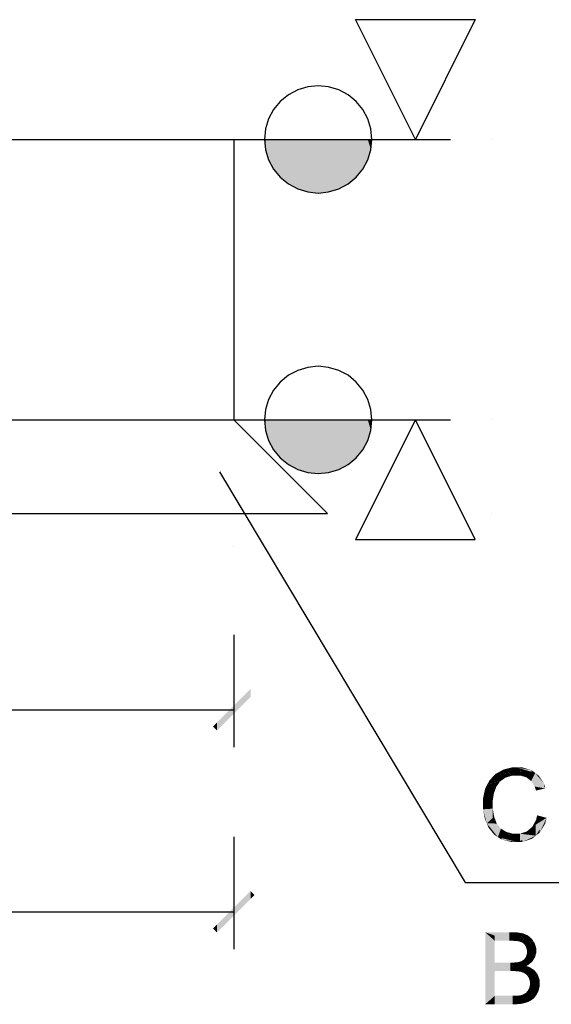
# Model space of a CAD drawing. Extents: x 64462 to 126444, y -56085 to -716.
# Tile 50 of 90: x 93979 to 94547, y -8852 to -7799. Entities that reach past the tile are written whole.
import ezdxf

# ---------------------------------------------------------------- set-up
doc = ezdxf.new("R2010")
doc.units = 0
doc.header["$LTSCALE"] = 11.25

# ---------------------------------------------------------------- blocks, each defined once
blk = doc.blocks.new('DwgObject-55396215-3381')
at = {"linetype": 'Continuous'}
for points in [[(49448.9, 19494.7), (49447.8, 19505.9), (49448.9, 19505.9)], [(49448.9, 19494.7), (49447.8, 19505.9), (49448.9, 19505.9)], [(49452.1, 19483.9), (49448.9, 19505.9), (49452.1, 19505.9)], [(49448.9, 19494.7), (49448.9, 19505.9), (49452.1, 19483.9)], [(49452.1, 19483.9), (49448.9, 19505.9), (49452.1, 19505.9)], [(49448.9, 19494.7), (49448.9, 19505.9), (49452.1, 19483.9)], [(49457.4, 19474), (49452.1, 19505.9), (49457.4, 19505.9)], [(49452.1, 19483.9), (49452.1, 19505.9), (49457.4, 19474)], [(49457.4, 19474), (49452.1, 19505.9), (49457.4, 19505.9)], [(49452.1, 19483.9), (49452.1, 19505.9), (49457.4, 19474)], [(49464.6, 19465.3), (49457.4, 19505.9), (49464.6, 19505.9)], [(49457.4, 19474), (49457.4, 19505.9), (49464.6, 19465.3)], [(49464.6, 19465.3), (49457.4, 19505.9), (49464.6, 19505.9)], [(49457.4, 19474), (49457.4, 19505.9), (49464.6, 19465.3)], [(49473.3, 19458.2), (49464.6, 19505.9), (49473.3, 19505.9)], [(49464.6, 19465.3), (49464.6, 19505.9), (49473.3, 19458.2)], [(49473.3, 19458.2), (49464.6, 19505.9), (49473.3, 19505.9)], [(49464.6, 19465.3), (49464.6, 19505.9), (49473.3, 19458.2)], [(49483.2, 19452.9), (49473.3, 19505.9), (49483.2, 19505.9)], [(49473.3, 19458.2), (49473.3, 19505.9), (49483.2, 19452.9)], [(49483.2, 19452.9), (49473.3, 19505.9), (49483.2, 19505.9)], [(49473.3, 19458.2), (49473.3, 19505.9), (49483.2, 19452.9)], [(49493.9, 19449.6), (49483.2, 19505.9), (49493.9, 19505.9)], [(49483.2, 19452.9), (49483.2, 19505.9), (49493.9, 19449.6)], [(49493.9, 19449.6), (49483.2, 19505.9), (49493.9, 19505.9)], [(49483.2, 19452.9), (49483.2, 19505.9), (49493.9, 19449.6)], [(49505.1, 19448.5), (49493.9, 19505.9), (49505.1, 19505.9)], [(49493.9, 19449.6), (49493.9, 19505.9), (49505.1, 19448.5)], [(49505.1, 19448.5), (49493.9, 19505.9), (49505.1, 19505.9)], [(49493.9, 19449.6), (49493.9, 19505.9), (49505.1, 19448.5)], [(49516.3, 19449.6), (49505.1, 19505.9), (49516.3, 19505.9)], [(49505.1, 19448.5), (49505.1, 19505.9), (49516.3, 19449.6)], [(49516.3, 19449.6), (49505.1, 19505.9), (49516.3, 19505.9)], [(49505.1, 19448.5), (49505.1, 19505.9), (49516.3, 19449.6)], [(49527.1, 19452.9), (49516.3, 19505.9), (49527.1, 19505.9)], [(49516.3, 19449.6), (49516.3, 19505.9), (49527.1, 19452.9)], [(49527.1, 19452.9), (49516.3, 19505.9), (49527.1, 19505.9)], [(49516.3, 19449.6), (49516.3, 19505.9), (49527.1, 19452.9)], [(49537, 19458.2), (49527.1, 19505.9), (49537, 19505.9)], [(49527.1, 19452.9), (49527.1, 19505.9), (49537, 19458.2)], [(49537, 19458.2), (49527.1, 19505.9), (49537, 19505.9)], [(49527.1, 19452.9), (49527.1, 19505.9), (49537, 19458.2)], [(49545.7, 19465.3), (49537, 19505.9), (49545.7, 19505.9)], [(49537, 19458.2), (49537, 19505.9), (49545.7, 19465.3)], [(49545.7, 19465.3), (49537, 19505.9), (49545.7, 19505.9)], [(49537, 19458.2), (49537, 19505.9), (49545.7, 19465.3)], [(49552.8, 19474), (49545.7, 19505.9), (49552.8, 19505.9)], [(49545.7, 19465.3), (49545.7, 19505.9), (49552.8, 19474)], [(49552.8, 19474), (49545.7, 19505.9), (49552.8, 19505.9)], [(49545.7, 19465.3), (49545.7, 19505.9), (49552.8, 19474)], [(49558.1, 19483.9), (49552.8, 19505.9), (49558.1, 19505.9)], [(49552.8, 19474), (49552.8, 19505.9), (49558.1, 19483.9)], [(49558.1, 19483.9), (49552.8, 19505.9), (49558.1, 19505.9)], [(49552.8, 19474), (49552.8, 19505.9), (49558.1, 19483.9)], [(49561.4, 19494.7), (49558.1, 19505.9), (49561.4, 19505.9)], [(49558.1, 19483.9), (49558.1, 19505.9), (49561.4, 19494.7)], [(49561.4, 19494.7), (49558.1, 19505.9), (49561.4, 19505.9)], [(49558.1, 19483.9), (49558.1, 19505.9), (49561.4, 19494.7)], [(49561.4, 19494.7), (49561.4, 19505.9), (49562.5, 19505.9)], [(49561.4, 19494.7), (49561.4, 19505.9), (49562.5, 19505.9)], [(49448.9, 19194.7), (49447.8, 19205.9), (49448.9, 19205.9)], [(49448.9, 19194.7), (49447.8, 19205.9), (49448.9, 19205.9)], [(49452.1, 19183.9), (49448.9, 19205.9), (49452.1, 19205.9)], [(49448.9, 19194.7), (49448.9, 19205.9), (49452.1, 19183.9)], [(49452.1, 19183.9), (49448.9, 19205.9), (49452.1, 19205.9)], [(49448.9, 19194.7), (49448.9, 19205.9), (49452.1, 19183.9)], [(49457.4, 19174), (49452.1, 19205.9), (49457.4, 19205.9)], [(49452.1, 19183.9), (49452.1, 19205.9), (49457.4, 19174)], [(49457.4, 19174), (49452.1, 19205.9), (49457.4, 19205.9)], [(49452.1, 19183.9), (49452.1, 19205.9), (49457.4, 19174)], [(49464.6, 19165.3), (49457.4, 19205.9), (49464.6, 19205.9)], [(49457.4, 19174), (49457.4, 19205.9), (49464.6, 19165.3)], [(49464.6, 19165.3), (49457.4, 19205.9), (49464.6, 19205.9)], [(49457.4, 19174), (49457.4, 19205.9), (49464.6, 19165.3)], [(49473.3, 19158.2), (49464.6, 19205.9), (49473.3, 19205.9)], [(49464.6, 19165.3), (49464.6, 19205.9), (49473.3, 19158.2)], [(49473.3, 19158.2), (49464.6, 19205.9), (49473.3, 19205.9)], [(49464.6, 19165.3), (49464.6, 19205.9), (49473.3, 19158.2)], [(49483.2, 19152.9), (49473.3, 19205.9), (49483.2, 19205.9)], [(49473.3, 19158.2), (49473.3, 19205.9), (49483.2, 19152.9)], [(49483.2, 19152.9), (49473.3, 19205.9), (49483.2, 19205.9)], [(49473.3, 19158.2), (49473.3, 19205.9), (49483.2, 19152.9)], [(49493.9, 19149.6), (49483.2, 19205.9), (49493.9, 19205.9)], [(49483.2, 19152.9), (49483.2, 19205.9), (49493.9, 19149.6)], [(49493.9, 19149.6), (49483.2, 19205.9), (49493.9, 19205.9)], [(49483.2, 19152.9), (49483.2, 19205.9), (49493.9, 19149.6)], [(49505.1, 19148.5), (49493.9, 19205.9), (49505.1, 19205.9)], [(49493.9, 19149.6), (49493.9, 19205.9), (49505.1, 19148.5)], [(49505.1, 19148.5), (49493.9, 19205.9), (49505.1, 19205.9)], [(49493.9, 19149.6), (49493.9, 19205.9), (49505.1, 19148.5)], [(49516.3, 19149.6), (49505.1, 19205.9), (49516.3, 19205.9)], [(49505.1, 19148.5), (49505.1, 19205.9), (49516.3, 19149.6)], [(49516.3, 19149.6), (49505.1, 19205.9), (49516.3, 19205.9)], [(49505.1, 19148.5), (49505.1, 19205.9), (49516.3, 19149.6)], [(49527.1, 19152.9), (49516.3, 19205.9), (49527.1, 19205.9)], [(49516.3, 19149.6), (49516.3, 19205.9), (49527.1, 19152.9)], [(49527.1, 19152.9), (49516.3, 19205.9), (49527.1, 19205.9)], [(49516.3, 19149.6), (49516.3, 19205.9), (49527.1, 19152.9)], [(49537, 19158.2), (49527.1, 19205.9), (49537, 19205.9)], [(49527.1, 19152.9), (49527.1, 19205.9), (49537, 19158.2)], [(49537, 19158.2), (49527.1, 19205.9), (49537, 19205.9)], [(49527.1, 19152.9), (49527.1, 19205.9), (49537, 19158.2)], [(49545.7, 19165.3), (49537, 19205.9), (49545.7, 19205.9)], [(49537, 19158.2), (49537, 19205.9), (49545.7, 19165.3)], [(49545.7, 19165.3), (49537, 19205.9), (49545.7, 19205.9)], [(49537, 19158.2), (49537, 19205.9), (49545.7, 19165.3)], [(49552.8, 19174), (49545.7, 19205.9), (49552.8, 19205.9)], [(49545.7, 19165.3), (49545.7, 19205.9), (49552.8, 19174)], [(49552.8, 19174), (49545.7, 19205.9), (49552.8, 19205.9)], [(49545.7, 19165.3), (49545.7, 19205.9), (49552.8, 19174)], [(49558.1, 19183.9), (49552.8, 19205.9), (49558.1, 19205.9)], [(49552.8, 19174), (49552.8, 19205.9), (49558.1, 19183.9)], [(49558.1, 19183.9), (49552.8, 19205.9), (49558.1, 19205.9)], [(49552.8, 19174), (49552.8, 19205.9), (49558.1, 19183.9)], [(49561.4, 19194.7), (49558.1, 19205.9), (49561.4, 19205.9)], [(49558.1, 19183.9), (49558.1, 19205.9), (49561.4, 19194.7)], [(49561.4, 19194.7), (49558.1, 19205.9), (49561.4, 19205.9)], [(49558.1, 19183.9), (49558.1, 19205.9), (49561.4, 19194.7)], [(49561.4, 19194.7), (49561.4, 19205.9), (49562.5, 19205.9)], [(49561.4, 19194.7), (49561.4, 19205.9), (49562.5, 19205.9)], [(49432.8, 18909.6), (49397, 18873.9), (49432.8, 18918.1)], [(49397, 18873.9), (49397, 18882.3), (49432.8, 18918.1)], [(49397, 18873.9), (49392.8, 18878.1), (49397, 18882.3)], [(49694.6, 18819.8), (49688.1, 18820.5), (49694.6, 18827.3)], [(49698.8, 18820.2), (49694.6, 18827.3), (49698.8, 18829.6)], [(49694.6, 18819.8), (49694.6, 18827.3), (49699.4, 18819.2)], [(49703.1, 18828.4), (49698.8, 18829.6), (49703.1, 18832)], [(49702.4, 18821.3), (49698.8, 18829.6), (49702.4, 18826.3)], [(49699.4, 18819.2), (49698.8, 18829.6), (49699.4, 18828.2)], [(49698.8, 18820.2), (49698.8, 18829.6), (49699.4, 18819.2)], [(49705.4, 18823.5), (49698.8, 18829.6), (49705.4, 18827.7)], [(49699.4, 18819.2), (49699.4, 18828.2), (49702.4, 18821.3)], [(49702.4, 18821.3), (49702.4, 18826.3), (49705.4, 18823.5)], [(49712.4, 18825.9), (49703.1, 18832), (49712.4, 18834.3)], [(49703.1, 18828.4), (49703.1, 18832), (49712.8, 18825.6)], [(49705.4, 18823.5), (49705.4, 18827.7), (49712.8, 18825.6)], [(49712.8, 18825.6), (49712.4, 18834.3), (49712.8, 18834.3)], [(49712.4, 18825.9), (49712.4, 18834.3), (49712.8, 18825.6)], [(49712.8, 18825.6), (49712.8, 18834.3), (49717.5, 18834.3)], [(49717.3, 18825.6), (49712.8, 18825.6), (49717.3, 18833.9)], [(49717.3, 18825.6), (49717.3, 18833.9), (49717.5, 18834.3)], [(49717.5, 18825.6), (49717.3, 18825.6), (49717.5, 18834.3)], [(49721.1, 18825.6), (49717.5, 18834.3), (49721.1, 18830.4)], [(49727.5, 18823.7), (49717.5, 18834.3), (49727.5, 18831.2)], [(49732.9, 18829.6), (49717.5, 18834.3), (49732.9, 18831.3)], [(49723.2, 18833.2), (49717.5, 18834.3), (49723.2, 18834.3)], [(49717.5, 18825.6), (49717.5, 18834.3), (49721.1, 18825.6)], [(49721.1, 18825.6), (49721.1, 18830.4), (49727.5, 18823.7)], [(49723.2, 18833.2), (49723.2, 18834.3), (49732.9, 18831.3)], [(49727.5, 18823.7), (49727.5, 18831.2), (49736.9, 18828.4)], [(49730.1, 18821.7), (49730.1, 18825), (49736.9, 18828.4)], [(49732.6, 18819.8), (49732.6, 18824.2), (49736.9, 18828.4)], [(49736.5, 18813.7), (49732.6, 18819.8), (49736.5, 18827.6)], [(49732.9, 18829.6), (49732.9, 18831.3), (49736.9, 18828.4)], [(49736.5, 18813.7), (49736.5, 18827.6), (49736.9, 18828.4)], [(49736.9, 18813.6), (49736.5, 18813.7), (49736.9, 18828.4)], [(49736.9, 18813.6), (49736.9, 18828.4), (49747.8, 18811.9)], [(49746.3, 18814.2), (49736.9, 18828.4), (49746.3, 18817.2)], [(49740.8, 18823.7), (49736.9, 18828.4), (49740.8, 18825.5)], [(49685.8, 18811.2), (49683.5, 18811.6), (49685.8, 18816)], [(49688.1, 18816.6), (49685.8, 18816), (49688.1, 18820.5)], [(49695.3, 18813.5), (49685.8, 18816), (49695.3, 18818.2)], [(49694.1, 18809.9), (49685.8, 18816), (49694.1, 18813.8)], [(49685.8, 18811.2), (49685.8, 18816), (49694.1, 18809.9)], [(49688.1, 18816.6), (49688.1, 18820.5), (49699.4, 18819.2)], [(49695.3, 18813.5), (49695.3, 18818.2), (49699.4, 18819.2)], [(49730.1, 18821.7), (49727.5, 18823.7), (49730.1, 18825)], [(49732.6, 18819.8), (49730.1, 18821.7), (49732.6, 18824.2)], [(49740.8, 18823.7), (49740.8, 18825.5), (49746.3, 18817.2)], [(49746.3, 18814.2), (49746.3, 18817.2), (49747.8, 18811.9)], [(49683.5, 18802.1), (49681.2, 18801.1), (49683.5, 18811.6)], [(49691.6, 18798.9), (49681.2, 18801.1), (49691.6, 18805.8)], [(49692.8, 18806.3), (49683.5, 18811.6), (49692.8, 18810.1)], [(49683.5, 18802.1), (49683.5, 18811.6), (49692.8, 18806.3)], [(49691.6, 18798.9), (49691.6, 18805.8), (49692.8, 18806.3)], [(49692.8, 18806.3), (49692.8, 18810.1), (49694.1, 18809.9)], [(49694.1, 18809.9), (49694.1, 18813.8), (49695.3, 18813.5)], [(49737.8, 18809.5), (49736.5, 18813.7), (49737.8, 18813.5)], [(49737.8, 18809.5), (49737.8, 18813.5), (49747.8, 18811.9)], [(49681.2, 18795.1), (49681.2, 18801.1), (49691.6, 18798.9)], [(49691.6, 18795.1), (49681.2, 18795.1), (49691.6, 18798.9)], [(49691.6, 18790.2), (49681.2, 18789.5), (49691.6, 18795.1)], [(49681.2, 18789.5), (49681.2, 18795.1), (49691.6, 18795.1)], [(49685.2, 18774.4), (49681.2, 18789.5), (49685.2, 18789.8)], [(49683.2, 18779.2), (49681.2, 18789.5), (49683.2, 18782)], [(49691.6, 18780.3), (49685.2, 18774.4), (49691.6, 18790.2)], [(49685.2, 18774.4), (49685.2, 18789.8), (49691.6, 18790.2)], [(49691.6, 18780.3), (49691.6, 18790.2), (49693.1, 18781.6)], [(49683.2, 18779.2), (49683.2, 18782), (49685.2, 18774.4)], [(49693.1, 18777.4), (49685.2, 18774.4), (49693.1, 18781.6)], [(49694.5, 18774.3), (49685.2, 18774.4), (49694.5, 18777.9)], [(49695.9, 18761.2), (49685.2, 18774.4), (49695.9, 18774.3)], [(49687.3, 18769.6), (49685.2, 18774.4), (49687.3, 18771.9)], [(49693.1, 18777.4), (49693.1, 18781.6), (49694.5, 18777.9)], [(49694.5, 18774.3), (49694.5, 18777.9), (49695.9, 18774.3)], [(49697.1, 18759.7), (49695.9, 18774.3), (49697.1, 18772.9)], [(49695.9, 18761.2), (49695.9, 18774.3), (49697.1, 18759.7)], [(49737.9, 18773.3), (49733.9, 18770.8), (49737.9, 18778.1)], [(49737.6, 18761.3), (49733.9, 18770.8), (49737.6, 18773.1)], [(49737.6, 18761.3), (49737.6, 18773.1), (49749.2, 18780.4)], [(49739, 18778.3), (49737.9, 18778.1), (49739, 18783)], [(49737.9, 18773.3), (49737.9, 18778.1), (49749.2, 18780.4)], [(49739, 18778.3), (49739, 18783), (49749.2, 18780.4)], [(49741.8, 18764.5), (49741.8, 18768.2), (49749.2, 18780.4)], [(49747.6, 18774.1), (49741.8, 18764.5), (49747.6, 18776.9)], [(49747.6, 18774.1), (49747.6, 18776.9), (49749.2, 18780.4)], [(49687.3, 18769.6), (49687.3, 18771.9), (49697.1, 18759.7)], [(49693.2, 18762.3), (49687.3, 18769.6), (49693.2, 18763.6)], [(49693.2, 18762.3), (49693.2, 18763.6), (49697.1, 18759.7)], [(49697.1, 18759.7), (49697.1, 18772.9), (49700.4, 18768.8)], [(49700.4, 18763.5), (49697.1, 18759.7), (49700.4, 18768.8)], [(49703.4, 18763.4), (49697.1, 18759.7), (49703.4, 18767)], [(49706.4, 18757.4), (49697.1, 18759.7), (49706.4, 18765.2)], [(49700.4, 18763.5), (49700.4, 18768.8), (49703.4, 18767)], [(49703.4, 18763.4), (49703.4, 18767), (49706.4, 18765.2)], [(49713, 18758.9), (49706.4, 18765.2), (49713, 18763.4)], [(49706.4, 18757.4), (49706.4, 18765.2), (49717.3, 18754.7)], [(49713, 18758.9), (49713, 18763.4), (49717.3, 18754.7)], [(49716.5, 18756.3), (49713, 18763.4), (49716.5, 18763.4)], [(49717.3, 18754.7), (49716.5, 18763.4), (49717.3, 18763.4)], [(49716.5, 18756.3), (49716.5, 18763.4), (49717.3, 18754.7)], [(49717.3, 18754.7), (49717.3, 18763.4), (49720.7, 18763.4)], [(49720.7, 18755.8), (49717.3, 18754.7), (49720.7, 18763.4)], [(49728, 18762.5), (49720.7, 18763.4), (49728, 18765.8)], [(49720.7, 18755.8), (49720.7, 18763.4), (49737.6, 18761.3)], [(49731, 18764.4), (49728, 18765.8), (49731, 18768.3)], [(49728, 18762.5), (49728, 18765.8), (49737.6, 18761.3)], [(49733.9, 18765.2), (49731, 18768.3), (49733.9, 18770.8)], [(49731, 18764.4), (49731, 18768.3), (49737.6, 18761.3)], [(49733.9, 18765.2), (49733.9, 18770.8), (49737.6, 18761.3)], [(49741.8, 18764.5), (49737.6, 18761.3), (49741.8, 18768.2)], [(49701, 18757.2), (49697.1, 18759.7), (49701, 18758.8)], [(49701, 18757.2), (49701, 18758.8), (49717.3, 18754.7)], [(49711.1, 18754.7), (49701, 18757.2), (49711.1, 18755.6)], [(49711.1, 18754.7), (49711.1, 18755.6), (49717.3, 18754.7)], [(49723.3, 18754.7), (49717.3, 18754.7), (49723.3, 18756.6)], [(49723.3, 18754.7), (49723.3, 18756.6), (49737.6, 18761.3)], [(49733.5, 18758), (49723.3, 18754.7), (49733.5, 18759.3)], [(49733.5, 18758), (49733.5, 18759.3), (49737.6, 18761.3)], [(49432.8, 18693.5), (49397, 18657.8), (49432.8, 18702)], [(49397, 18657.8), (49397, 18666.2), (49432.8, 18702)], [(49432.8, 18693.5), (49432.8, 18702), (49437, 18697.8)], [(49397, 18657.8), (49392.8, 18662), (49397, 18666.2)], [(49693.8, 18648.9), (49683.6, 18658), (49693.8, 18654.4)], [(49709.2, 18648.9), (49683.6, 18658), (49709.2, 18658)], [(49693.8, 18625.6), (49683.6, 18658), (49693.8, 18648.9)], [(49693.8, 18616.5), (49683.6, 18658), (49693.8, 18625.6)], [(49683.6, 18581), (49683.6, 18658), (49693.8, 18616.5)], [(49712.5, 18648.9), (49709.2, 18648.9), (49712.5, 18658)], [(49709.2, 18648.9), (49709.2, 18658), (49712.5, 18658)], [(49712.5, 18648.9), (49712.5, 18658), (49713.4, 18648.9)], [(49716.9, 18651.6), (49712.5, 18658), (49716.9, 18658)], [(49713.4, 18648.9), (49712.5, 18658), (49713.4, 18656.8)], [(49719.2, 18648.4), (49716.9, 18658), (49719.2, 18657.6)], [(49716.9, 18651.6), (49716.9, 18658), (49719.2, 18648.4)], [(49719.2, 18648.4), (49719.2, 18657.6), (49724, 18656.8)], [(49693.8, 18648.9), (49693.8, 18654.4), (49709.2, 18648.9)], [(49713.4, 18648.9), (49713.4, 18656.8), (49719.2, 18648.4)], [(49721, 18647.8), (49719.2, 18648.4), (49721, 18651.4)], [(49721, 18647.8), (49721, 18651.4), (49724, 18656.8)], [(49722.7, 18647.3), (49721, 18647.8), (49722.7, 18652.8)], [(49722.7, 18647.3), (49722.7, 18652.8), (49724, 18656.8)], [(49724, 18650.1), (49722.7, 18647.3), (49724, 18656.8)], [(49725.3, 18645.3), (49722.7, 18647.3), (49725.3, 18652.7)], [(49724, 18650.1), (49724, 18656.8), (49726.7, 18655.6)], [(49726.7, 18648.4), (49725.3, 18645.3), (49726.7, 18655.6)], [(49725.3, 18645.3), (49725.3, 18652.7), (49726.7, 18655.6)], [(49729.4, 18648), (49725.3, 18645.3), (49729.4, 18654.5)], [(49733.5, 18648), (49725.3, 18645.3), (49733.5, 18650.9)], [(49726.2, 18643.8), (49726.2, 18645.6), (49735, 18648.4)], [(49726.7, 18648.4), (49726.7, 18655.6), (49729.4, 18654.5)], [(49727.1, 18642.4), (49727.1, 18644.3), (49735, 18648.4)], [(49728.1, 18639), (49728.1, 18643.1), (49735, 18648.4)], [(49735, 18638.5), (49728.1, 18639), (49735, 18648.4)], [(49729.4, 18648), (49729.4, 18654.5), (49733.5, 18650.9)], [(49733.5, 18648), (49733.5, 18650.9), (49735, 18648.4)], [(49735, 18638.5), (49735, 18648.4), (49738.1, 18638.3)], [(49738.1, 18638.3), (49735, 18648.4), (49738.1, 18640.9)], [(49736.6, 18644.7), (49735, 18648.4), (49736.6, 18646)], [(49726.2, 18643.8), (49725.3, 18645.3), (49726.2, 18645.6)], [(49727.1, 18642.4), (49726.2, 18643.8), (49727.1, 18644.3)], [(49728.1, 18639), (49727.1, 18642.4), (49728.1, 18643.1)], [(49735.4, 18629), (49727.1, 18631.7), (49735.4, 18636.7)], [(49728.1, 18637.1), (49728.1, 18639), (49738.1, 18638.3)], [(49728.1, 18632.3), (49728.1, 18635.1), (49738.1, 18638.3)], [(49728.1, 18635.1), (49728.1, 18637.1), (49738.1, 18638.3)], [(49735.4, 18629), (49735.4, 18636.7), (49738.1, 18638.3)], [(49736.6, 18644.7), (49736.6, 18646), (49738.1, 18640.9)], [(49736.7, 18631.2), (49736.7, 18633.6), (49738.1, 18638.3)], [(49738.1, 18635.8), (49736.7, 18631.2), (49738.1, 18638.3)], [(49693.8, 18616.5), (49693.8, 18625.6), (49711.6, 18616.5)], [(49710.5, 18617.1), (49693.8, 18625.6), (49710.5, 18625.6)], [(49711.6, 18616.5), (49710.5, 18625.6), (49711.6, 18623.5)], [(49713.9, 18619.3), (49710.5, 18625.6), (49713.9, 18625.6)], [(49710.5, 18617.1), (49710.5, 18625.6), (49711.6, 18616.5)], [(49718.7, 18624.3), (49713.9, 18625.6), (49718.7, 18626.1)], [(49715.3, 18616.5), (49713.9, 18625.6), (49715.3, 18625.2)], [(49713.9, 18619.3), (49713.9, 18625.6), (49715.3, 18616.5)], [(49720.2, 18625.7), (49718.7, 18626.1), (49720.2, 18626.5)], [(49727.3, 18621.9), (49718.7, 18626.1), (49727.3, 18624)], [(49718.7, 18624.3), (49718.7, 18626.1), (49727.3, 18621.9)], [(49722.2, 18625.9), (49720.2, 18626.5), (49722.2, 18627.1)], [(49720.2, 18625.7), (49720.2, 18626.5), (49730, 18623.3)], [(49725.1, 18625.7), (49722.2, 18627.1), (49725.1, 18629)], [(49722.2, 18625.9), (49722.2, 18627.1), (49730, 18623.3)], [(49727.1, 18629), (49725.1, 18629), (49727.1, 18631.7)], [(49725.1, 18625.7), (49725.1, 18629), (49730, 18623.3)], [(49730, 18623.3), (49725.1, 18629), (49730, 18627.8)], [(49734.1, 18626.8), (49725.1, 18629), (49734.1, 18629)], [(49728.1, 18632.3), (49727.1, 18631.7), (49728.1, 18635.1)], [(49727.1, 18629), (49727.1, 18631.7), (49735.4, 18629)], [(49730, 18623.3), (49730, 18627.8), (49734.1, 18626.8)], [(49734.1, 18626.8), (49734.1, 18629), (49735.4, 18629)], [(49736.7, 18631.2), (49735.4, 18629), (49736.7, 18633.6)], [(49693.8, 18590.1), (49683.6, 18581), (49693.8, 18616.5)], [(49711.6, 18616.5), (49711.6, 18623.5), (49715.3, 18616.5)], [(49715.3, 18616.5), (49715.3, 18625.2), (49727.3, 18621.9)], [(49721, 18615.9), (49715.3, 18616.5), (49721, 18619.1)], [(49721, 18615.9), (49721, 18619.1), (49727.3, 18621.9)], [(49724.9, 18614.6), (49721, 18615.9), (49724.9, 18619.6)], [(49727.3, 18612.8), (49724.9, 18614.6), (49727.3, 18621.9)], [(49724.9, 18614.6), (49724.9, 18619.6), (49727.3, 18621.9)], [(49727.3, 18621.9), (49727.3, 18624), (49730, 18623.3)], [(49727.3, 18612.8), (49727.3, 18621.9), (49728, 18612.4)], [(49728, 18612.4), (49727.3, 18621.9), (49728, 18621.6)], [(49730.8, 18620.2), (49727.3, 18621.9), (49730.8, 18620.9)], [(49728, 18612.4), (49728, 18621.6), (49736.2, 18617.4)], [(49729.1, 18610.8), (49729.1, 18613.1), (49736.2, 18617.4)], [(49730.2, 18609.2), (49730.2, 18611.8), (49736.2, 18617.4)], [(49736.2, 18613.6), (49730.2, 18609.2), (49736.2, 18617.4)], [(49730.8, 18620.2), (49730.8, 18620.9), (49736.2, 18617.4)], [(49736.2, 18613.6), (49736.2, 18617.4), (49738, 18615)], [(49729.1, 18610.8), (49728, 18612.4), (49729.1, 18613.1)], [(49730.2, 18609.2), (49729.1, 18610.8), (49730.2, 18611.8)], [(49731.3, 18605.5), (49730.2, 18609.2), (49731.3, 18610)], [(49738, 18611), (49731.3, 18605.5), (49738, 18615)], [(49731.3, 18605.5), (49731.3, 18610), (49738, 18615)], [(49739.9, 18606.4), (49731.3, 18605.5), (49739.9, 18612.5)], [(49741.8, 18603.3), (49731.3, 18605.5), (49741.8, 18606.7)], [(49731.3, 18603.3), (49731.3, 18605.5), (49741.8, 18603.3)], [(49738, 18611), (49738, 18615), (49739.9, 18612.5)], [(49739.9, 18606.4), (49739.9, 18612.5), (49741.8, 18606.7)], [(49729, 18591.9), (49727.1, 18593.3), (49729, 18595.4)], [(49730.5, 18595.1), (49729, 18595.4), (49730.5, 18598.2)], [(49729, 18591.9), (49729, 18595.4), (49735.5, 18587.3)], [(49735.5, 18587.3), (49729, 18595.4), (49735.5, 18592.3)], [(49738.3, 18590.9), (49729, 18595.4), (49738.3, 18593.5)], [(49739.5, 18593.2), (49730.5, 18598.2), (49739.5, 18602.3)], [(49731.3, 18598.6), (49730.5, 18598.2), (49731.3, 18601.5)], [(49730.5, 18595.1), (49730.5, 18598.2), (49739.5, 18593.2)], [(49731.3, 18598.6), (49731.3, 18601.5), (49741.8, 18603.3)], [(49731.3, 18601.5), (49731.3, 18603.3), (49741.8, 18603.3)], [(49739.5, 18593.2), (49739.5, 18602.3), (49741.8, 18603.3)], [(49740.6, 18595.6), (49739.5, 18593.2), (49740.6, 18598.3)], [(49740.6, 18595.6), (49740.6, 18598.3), (49741.8, 18603.3)], [(49741.8, 18600.6), (49740.6, 18595.6), (49741.8, 18603.3)], [(49693.8, 18581), (49683.6, 18581), (49693.8, 18590.1)], [(49713, 18581), (49693.8, 18590.1), (49713, 18590.1)], [(49693.8, 18581), (49693.8, 18590.1), (49713, 18581)], [(49715.5, 18583.9), (49713, 18590.1), (49715.5, 18590.1)], [(49713, 18581), (49713, 18581), (49713, 18590.1)], [(49713, 18581), (49713, 18590.1), (49716.7, 18581)], [(49713, 18581), (49713, 18590.1), (49713, 18590.1)], [(49719, 18586.1), (49715.5, 18590.1), (49719, 18590.2)], [(49715.5, 18583.9), (49715.5, 18590.1), (49716.7, 18581)], [(49716.7, 18581), (49715.5, 18590.1), (49716.7, 18588.7)], [(49716.7, 18581), (49716.7, 18588.7), (49722.9, 18581.6)], [(49720, 18588), (49719, 18590.2), (49720, 18590.4)], [(49719, 18586.1), (49719, 18590.2), (49722.9, 18581.6)], [(49721.7, 18587.8), (49720, 18590.4), (49721.7, 18590.7)], [(49720, 18588), (49720, 18590.4), (49722.9, 18581.6)], [(49722.9, 18581.6), (49720, 18590.4), (49722.9, 18586.1)], [(49724.7, 18589.1), (49721.7, 18590.7), (49724.7, 18591.8)], [(49725.4, 18582.3), (49721.7, 18590.7), (49725.4, 18588.7)], [(49721.7, 18587.8), (49721.7, 18590.7), (49725.4, 18582.3)], [(49722.9, 18581.6), (49722.9, 18586.1), (49725.4, 18582.3)], [(49727.1, 18590.3), (49724.7, 18591.8), (49727.1, 18593.3)], [(49724.7, 18589.1), (49724.7, 18591.8), (49732.2, 18584.8)], [(49732.2, 18584.8), (49724.7, 18591.8), (49732.2, 18587.1)], [(49725.4, 18582.3), (49725.4, 18588.7), (49732.2, 18584.8)], [(49733.8, 18586.1), (49727.1, 18593.3), (49733.8, 18588.5)], [(49727.1, 18590.3), (49727.1, 18593.3), (49733.8, 18586.1)], [(49727.9, 18582.9), (49727.9, 18583.2), (49732.2, 18584.8)], [(49732.2, 18584.8), (49732.2, 18587.1), (49733.8, 18586.1)], [(49733.8, 18586.1), (49733.8, 18588.5), (49735.5, 18587.3)], [(49735.5, 18587.3), (49735.5, 18592.3), (49738.3, 18590.9)], [(49738.3, 18590.9), (49738.3, 18593.5), (49739.5, 18593.2)], [(49727.9, 18582.9), (49725.4, 18582.3), (49727.9, 18583.2)]]:
    blk.add_hatch(color=1, dxfattribs=at).paths.add_polyline_path(points)
at = {"color": 1, "linetype": 'Continuous'}
for p, q in [((49545, 19633.9), (49673, 19633.9)), ((49609, 19505.9), (49545, 19633.9)), ((49673, 19633.9), (49609, 19505.9)), ((49505.1, 19563.2), (49493.9, 19562.1)), ((49505.1, 19563.2), (49493.9, 19562.1)), ((49516.3, 19562.1), (49505.1, 19563.2)), ((49516.3, 19562.1), (49505.1, 19563.2)), ((49473.3, 19553.6), (49464.6, 19546.4)), ((49473.3, 19553.6), (49464.6, 19546.4)), ((49483.2, 19558.9), (49473.3, 19553.6)), ((49483.2, 19558.9), (49473.3, 19553.6)), ((49493.9, 19562.1), (49483.2, 19558.9)), ((49493.9, 19562.1), (49483.2, 19558.9)), ((49527.1, 19558.9), (49516.3, 19562.1)), ((49527.1, 19558.9), (49516.3, 19562.1)), ((49537, 19553.6), (49527.1, 19558.9)), ((49537, 19553.6), (49527.1, 19558.9)), ((49545.7, 19546.4), (49537, 19553.6)), ((49545.7, 19546.4), (49537, 19553.6)), ((49464.6, 19546.4), (49457.4, 19537.7)), ((49464.6, 19546.4), (49457.4, 19537.7)), ((49552.8, 19537.7), (49545.7, 19546.4)), ((49552.8, 19537.7), (49545.7, 19546.4)), ((49457.4, 19537.7), (49452.1, 19527.8)), ((49457.4, 19537.7), (49452.1, 19527.8)), ((49558.1, 19527.8), (49552.8, 19537.7)), ((49558.1, 19527.8), (49552.8, 19537.7)), ((49452.1, 19527.8), (49448.9, 19517)), ((49452.1, 19527.8), (49448.9, 19517)), ((49561.4, 19517), (49558.1, 19527.8)), ((49561.4, 19517), (49558.1, 19527.8)), ((49448.9, 19517), (49447.8, 19505.9)), ((49448.9, 19517), (49447.8, 19505.9)), ((49562.5, 19505.9), (49561.4, 19517)), ((49562.5, 19505.9), (49561.4, 19517)), ((48814.9, 19505.9), (49414.9, 19505.9)), ((49358.9, 19505.9), (49646.3, 19505.9)), ((49414.9, 19505.9), (49414.9, 19205.9)), ((49447.8, 19505.9), (49448.9, 19494.7)), ((49447.8, 19505.9), (49448.9, 19494.7)), ((49561.4, 19494.7), (49562.5, 19505.9)), ((49561.4, 19494.7), (49562.5, 19505.9)), ((49689.9, 19505.9), (49689.9, 19505.9)), ((49689.9, 19505.9), (49689.9, 19505.9)), ((49448.9, 19494.7), (49452.1, 19483.9)), ((49448.9, 19494.7), (49452.1, 19483.9)), ((49558.1, 19483.9), (49561.4, 19494.7)), ((49558.1, 19483.9), (49561.4, 19494.7)), ((49452.1, 19483.9), (49457.4, 19474)), ((49452.1, 19483.9), (49457.4, 19474)), ((49552.8, 19474), (49558.1, 19483.9)), ((49552.8, 19474), (49558.1, 19483.9)), ((49457.4, 19474), (49464.6, 19465.3)), ((49457.4, 19474), (49464.6, 19465.3)), ((49545.7, 19465.3), (49552.8, 19474)), ((49545.7, 19465.3), (49552.8, 19474)), ((49464.6, 19465.3), (49473.3, 19458.2)), ((49464.6, 19465.3), (49473.3, 19458.2)), ((49473.3, 19458.2), (49483.2, 19452.9)), ((49473.3, 19458.2), (49483.2, 19452.9)), ((49527.1, 19452.9), (49537, 19458.2)), ((49527.1, 19452.9), (49537, 19458.2)), ((49537, 19458.2), (49545.7, 19465.3)), ((49537, 19458.2), (49545.7, 19465.3)), ((49483.2, 19452.9), (49493.9, 19449.6)), ((49483.2, 19452.9), (49493.9, 19449.6)), ((49493.9, 19449.6), (49505.1, 19448.5)), ((49493.9, 19449.6), (49505.1, 19448.5)), ((49505.1, 19448.5), (49516.3, 19449.6)), ((49505.1, 19448.5), (49516.3, 19449.6)), ((49516.3, 19449.6), (49527.1, 19452.9)), ((49516.3, 19449.6), (49527.1, 19452.9)), ((49483.2, 19258.9), (49473.3, 19253.6)), ((49483.2, 19258.9), (49473.3, 19253.6)), ((49493.9, 19262.1), (49483.2, 19258.9)), ((49493.9, 19262.1), (49483.2, 19258.9)), ((49505.1, 19263.2), (49493.9, 19262.1)), ((49505.1, 19263.2), (49493.9, 19262.1)), ((49516.3, 19262.1), (49505.1, 19263.2)), ((49516.3, 19262.1), (49505.1, 19263.2)), ((49527.1, 19258.9), (49516.3, 19262.1)), ((49527.1, 19258.9), (49516.3, 19262.1)), ((49537, 19253.6), (49527.1, 19258.9)), ((49537, 19253.6), (49527.1, 19258.9)), ((49473.3, 19253.6), (49464.6, 19246.4)), ((49473.3, 19253.6), (49464.6, 19246.4)), ((49545.7, 19246.4), (49537, 19253.6)), ((49545.7, 19246.4), (49537, 19253.6)), ((49457.4, 19237.7), (49452.1, 19227.8)), ((49457.4, 19237.7), (49452.1, 19227.8)), ((49464.6, 19246.4), (49457.4, 19237.7)), ((49464.6, 19246.4), (49457.4, 19237.7)), ((49552.8, 19237.7), (49545.7, 19246.4)), ((49552.8, 19237.7), (49545.7, 19246.4)), ((49558.1, 19227.8), (49552.8, 19237.7)), ((49558.1, 19227.8), (49552.8, 19237.7)), ((49452.1, 19227.8), (49448.9, 19217)), ((49452.1, 19227.8), (49448.9, 19217)), ((49561.4, 19217), (49558.1, 19227.8)), ((49561.4, 19217), (49558.1, 19227.8)), ((49448.9, 19217), (49447.8, 19205.9)), ((49448.9, 19217), (49447.8, 19205.9)), ((49562.5, 19205.9), (49561.4, 19217)), ((49562.5, 19205.9), (49561.4, 19217)), ((47764.9, 19205.9), (49414.9, 19205.9)), ((49358.9, 19205.9), (49646.3, 19205.9)), ((49414.9, 19205.9), (49514.9, 19105.9)), ((49447.8, 19205.9), (49448.9, 19194.7)), ((49447.8, 19205.9), (49448.9, 19194.7)), ((49609, 19205.9), (49545, 19077.9)), ((49561.4, 19194.7), (49562.5, 19205.9)), ((49561.4, 19194.7), (49562.5, 19205.9)), ((49673, 19077.9), (49609, 19205.9)), ((49689.9, 19205.9), (49689.9, 19205.9)), ((49689.9, 19205.9), (49689.9, 19205.9)), ((49448.9, 19194.7), (49452.1, 19183.9)), ((49448.9, 19194.7), (49452.1, 19183.9)), ((49558.1, 19183.9), (49561.4, 19194.7)), ((49558.1, 19183.9), (49561.4, 19194.7)), ((49452.1, 19183.9), (49457.4, 19174)), ((49452.1, 19183.9), (49457.4, 19174)), ((49552.8, 19174), (49558.1, 19183.9)), ((49552.8, 19174), (49558.1, 19183.9)), ((49457.4, 19174), (49464.6, 19165.3)), ((49457.4, 19174), (49464.6, 19165.3)), ((49545.7, 19165.3), (49552.8, 19174)), ((49545.7, 19165.3), (49552.8, 19174)), ((49464.6, 19165.3), (49473.3, 19158.2)), ((49464.6, 19165.3), (49473.3, 19158.2)), ((49537, 19158.2), (49545.7, 19165.3)), ((49537, 19158.2), (49545.7, 19165.3)), ((49473.3, 19158.2), (49483.2, 19152.9)), ((49473.3, 19158.2), (49483.2, 19152.9)), ((49483.2, 19152.9), (49493.9, 19149.6)), ((49483.2, 19152.9), (49493.9, 19149.6)), ((49516.3, 19149.6), (49527.1, 19152.9)), ((49516.3, 19149.6), (49527.1, 19152.9)), ((49527.1, 19152.9), (49537, 19158.2)), ((49527.1, 19152.9), (49537, 19158.2)), ((49399.5, 19150.5), (49662.1, 18711.3)), ((49493.9, 19149.6), (49505.1, 19148.5)), ((49493.9, 19149.6), (49505.1, 19148.5)), ((49505.1, 19148.5), (49516.3, 19149.6)), ((49505.1, 19148.5), (49516.3, 19149.6)), ((47664.9, 19105.9), (49514.9, 19105.9)), ((49689.9, 19105.9), (49689.9, 19105.9)), ((49414.9, 19071), (49414.9, 19071)), ((49545, 19077.9), (49673, 19077.9)), ((49414.9, 18976), (49414.9, 18856)), ((48814.9, 18896), (49414.9, 18896)), ((49414.9, 18896), (49414.9, 18896)), ((49414.9, 18854.9), (49414.9, 18854.9)), ((49414.9, 18759.9), (49414.9, 18639.9)), ((49662.1, 18711.3), (50320.1, 18711.3)), ((47764.9, 18679.9), (49414.9, 18679.9)), ((49414.9, 18679.9), (49414.9, 18679.9))]:
    blk.add_line(p, q, dxfattribs=at)

msp = doc.modelspace()

# ---------------------------------------------------------------- block references
msp.add_blockref('DwgObject-55396215-3381', (44793.1, -27432.61))

doc.saveas('drawing.dxf')
